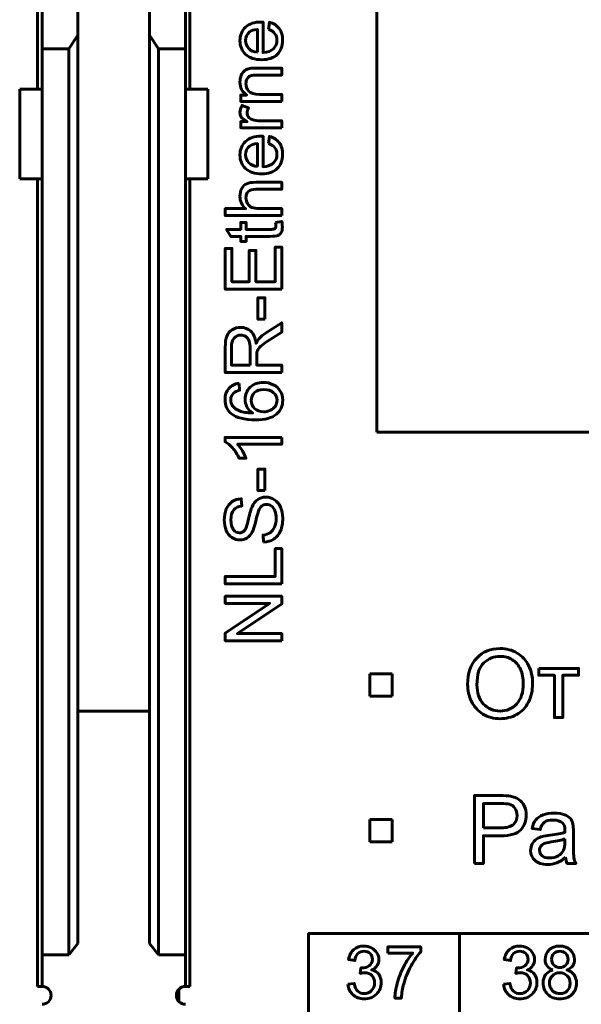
# Model space of a CAD drawing. Header units: millimetres. Extents: x -13 to 39, y -19 to 89.
# Tile 5 of 17: x 14 to 27, y 2 to 24. Entities that reach past the tile are written whole.
import ezdxf

# ---------------------------------------------------------------- set-up
doc = ezdxf.new("R2010")
doc.units = ezdxf.units.MM
doc.linetypes.add('K5LT_BASIC', pattern=[0])

msp = doc.modelspace()

# ---------------------------------------------------------------- linework, layer by layer
at = {"color": 150, "linetype": 'K5LT_BASIC', "lineweight": 60, "true_color": 0x0080ff}
for p, q in [((14.639, 22.438), (14.639, 47.238)), ((18.039, 22.438), (18.039, 47.238)), ((22.217, 14.783), (22.217, 31.492)), ((14.739, 23.338), (14.739, 25.262)), ((15.539, 23.645), (15.539, 25.262)), ((17.139, 23.645), (17.139, 25.262)), ((17.939, 25.262), (17.939, 23.338)), ((15.339, 23.338), (15.539, 23.645)), ((15.539, 3.373), (15.539, 23.645)), ((17.139, 23.645), (17.139, 3.373)), ((17.339, 23.338), (17.139, 23.645)), ((14.739, 22.438), (14.739, 23.338)), ((15.339, 23.338), (14.739, 23.338)), ((15.339, 3.117), (15.339, 23.338)), ((17.339, 3.117), (17.339, 23.338)), ((17.939, 23.338), (17.339, 23.338)), ((17.939, 23.338), (17.939, 22.438)), ((14.739, 22.438), (14.239, 22.438)), ((14.239, 20.438), (14.239, 22.438)), ((14.739, 22.438), (14.739, 20.438)), ((18.439, 22.438), (17.939, 22.438)), ((17.939, 22.438), (17.939, 20.438)), ((18.439, 20.438), (18.439, 22.438)), ((14.739, 20.438), (14.239, 20.438)), ((14.639, 2.412), (14.639, 20.438)), ((14.739, 3.117), (14.739, 20.438)), ((17.939, 20.438), (18.439, 20.438)), ((17.939, 3.117), (17.939, 20.438)), ((18.039, 2.412), (18.039, 20.438)), ((35.6, 14.783), (22.217, 14.783)), ((22.059, 8.888), (22.059, 9.388)), ((22.059, 9.388), (22.559, 9.388)), ((22.559, 9.388), (22.559, 8.888)), ((22.559, 8.888), (22.059, 8.888)), ((15.539, 8.557), (17.139, 8.557)), ((22.059, 6.138), (22.559, 6.138)), ((22.059, 5.638), (22.059, 6.138)), ((22.559, 6.138), (22.559, 5.638)), ((22.559, 5.638), (22.059, 5.638)), ((24.058, 3.591), (24.058, -1.562)), ((15.339, 3.117), (15.539, 3.373)), ((17.139, 3.373), (17.339, 3.117)), ((15.339, 3.117), (14.739, 3.117)), ((14.739, 2.412), (14.739, 3.117)), ((17.339, 3.117), (17.939, 3.117)), ((17.939, 2.412), (17.939, 3.117)), ((14.739, 2.412), (14.639, 2.412)), ((17.793, 2.349), (17.793, 2.076)), ((18.039, 2.412), (17.939, 2.412))]:
    msp.add_line(p, q, dxfattribs=at)
msp.add_lwpolyline([(20.69, -1.562), (34.589, -1.562), (34.589, 3.591), (20.69, 3.591)], close=True, dxfattribs=at)
for centre, start, end in [((14.739, 2.212), 270, 90), ((17.939, 2.212), 90, 270)]:
    msp.add_arc(centre, 0.2, start, end, dxfattribs=at)
for points, knots in [([(19.796, 23.772), (19.796, 23.772), (19.817, 23.932), (19.817, 23.932), (19.91, 23.907), (19.983, 23.86), (20.034, 23.792), (20.085, 23.724), (20.111, 23.637), (20.111, 23.531), (20.111, 23.397), (20.07, 23.292), (19.988, 23.213), (19.906, 23.135), (19.79, 23.096), (19.642, 23.096), (19.488, 23.096), (19.369, 23.136), (19.284, 23.215), (19.199, 23.294), (19.157, 23.396), (19.157, 23.522), (19.157, 23.644), (19.199, 23.744), (19.365, 23.899), (19.482, 23.937), (19.633, 23.937), (19.642, 23.937), (19.656, 23.937), (19.674, 23.937), (19.674, 23.937), (19.674, 23.255), (19.674, 23.255), (19.774, 23.261), (19.851, 23.289), (19.904, 23.34), (19.958, 23.391), (19.984, 23.455), (19.984, 23.531), (19.984, 23.588), (19.969, 23.636), (19.939, 23.676), (19.909, 23.716), (19.861, 23.748), (19.796, 23.772)], [0, 0, 0, 0, 0.066667, 0.066667, 0.066667, 0.133333, 0.133333, 0.133333, 0.2, 0.2, 0.2, 0.266667, 0.266667, 0.266667, 0.333333, 0.333333, 0.333333, 0.4, 0.4, 0.4, 0.466667, 0.466667, 0.466667, 0.533333, 0.533333, 0.6, 0.6, 0.6, 0.666667, 0.666667, 0.666667, 0.733333, 0.733333, 0.733333, 0.8, 0.8, 0.8, 0.866667, 0.866667, 0.866667, 0.933333, 0.933333, 0.933333, 1, 1, 1, 1]), ([(19.547, 23.264), (19.547, 23.264), (19.547, 23.773), (19.547, 23.773), (19.47, 23.767), (19.412, 23.747), (19.374, 23.715), (19.314, 23.666), (19.284, 23.602), (19.284, 23.523), (19.284, 23.452), (19.308, 23.392), (19.356, 23.344), (19.403, 23.296), (19.467, 23.269), (19.547, 23.264)], [0, 0, 0, 0, 0.2, 0.2, 0.2, 0.4, 0.4, 0.4, 0.6, 0.6, 0.6, 0.8, 0.8, 0.8, 1, 1, 1, 1]), ([(20.092, 22.166), (20.092, 22.166), (19.176, 22.166), (19.176, 22.166), (19.176, 22.306), (19.176, 22.306), (19.306, 22.306), (19.306, 22.306), (19.207, 22.373), (19.157, 22.47), (19.157, 22.596), (19.157, 22.652), (19.167, 22.702), (19.206, 22.795), (19.233, 22.829), (19.265, 22.852), (19.297, 22.875), (19.335, 22.891), (19.379, 22.9), (19.408, 22.906), (19.458, 22.909), (19.53, 22.909), (19.53, 22.909), (20.092, 22.909), (20.092, 22.909), (20.092, 22.754), (20.092, 22.754), (19.536, 22.754), (19.536, 22.754), (19.473, 22.754), (19.425, 22.748), (19.394, 22.736), (19.363, 22.724), (19.338, 22.702), (19.319, 22.672), (19.301, 22.641), (19.291, 22.605), (19.291, 22.564), (19.291, 22.498), (19.312, 22.441), (19.354, 22.393), (19.396, 22.345), (19.475, 22.321), (19.592, 22.321), (19.592, 22.321), (20.092, 22.321), (20.092, 22.321), (20.092, 22.166), (20.092, 22.166)], [0, 0, 0, 0, 0.055556, 0.055556, 0.111111, 0.111111, 0.166667, 0.166667, 0.166667, 0.222222, 0.222222, 0.222222, 0.277778, 0.277778, 0.333333, 0.333333, 0.333333, 0.388889, 0.388889, 0.388889, 0.444444, 0.444444, 0.444444, 0.5, 0.5, 0.555556, 0.555556, 0.611111, 0.611111, 0.611111, 0.666667, 0.666667, 0.666667, 0.722222, 0.722222, 0.722222, 0.777778, 0.777778, 0.777778, 0.833333, 0.833333, 0.833333, 0.888889, 0.888889, 0.888889, 0.944444, 0.944444, 1, 1, 1, 1]), ([(20.092, 21.577), (20.092, 21.577), (19.176, 21.577), (19.176, 21.577), (19.176, 21.716), (19.176, 21.716), (19.317, 21.716), (19.317, 21.716), (19.252, 21.752), (19.209, 21.785), (19.188, 21.815), (19.167, 21.846), (19.157, 21.879), (19.157, 21.915), (19.157, 21.967), (19.174, 22.02), (19.206, 22.075), (19.206, 22.075), (19.349, 22.019), (19.349, 22.019), (19.328, 21.982), (19.318, 21.944), (19.318, 21.906), (19.318, 21.873), (19.328, 21.842), (19.348, 21.816), (19.368, 21.789), (19.397, 21.77), (19.433, 21.758), (19.488, 21.741), (19.548, 21.732), (19.614, 21.732), (19.614, 21.732), (20.092, 21.732), (20.092, 21.732), (20.092, 21.577), (20.092, 21.577)], [0, 0, 0, 0, 0.076923, 0.076923, 0.153846, 0.153846, 0.230769, 0.230769, 0.230769, 0.307692, 0.307692, 0.307692, 0.384615, 0.384615, 0.384615, 0.461538, 0.461538, 0.461538, 0.538462, 0.538462, 0.538462, 0.615385, 0.615385, 0.615385, 0.692308, 0.692308, 0.692308, 0.769231, 0.769231, 0.769231, 0.846154, 0.846154, 0.846154, 0.923077, 0.923077, 1, 1, 1, 1]), ([(19.796, 21.222), (19.796, 21.222), (19.817, 21.383), (19.817, 21.383), (19.91, 21.358), (19.983, 21.311), (20.034, 21.243), (20.085, 21.175), (20.111, 21.088), (20.111, 20.982), (20.111, 20.848), (20.07, 20.742), (19.988, 20.664), (19.906, 20.586), (19.79, 20.547), (19.642, 20.547), (19.488, 20.547), (19.369, 20.586), (19.284, 20.665), (19.199, 20.744), (19.157, 20.847), (19.157, 20.973), (19.157, 21.095), (19.199, 21.195), (19.365, 21.349), (19.482, 21.388), (19.633, 21.388), (19.642, 21.388), (19.656, 21.388), (19.674, 21.387), (19.674, 21.387), (19.674, 20.705), (19.674, 20.705), (19.774, 20.711), (19.851, 20.74), (19.904, 20.791), (19.958, 20.842), (19.984, 20.905), (19.984, 20.982), (19.984, 21.038), (19.969, 21.087), (19.939, 21.127), (19.909, 21.167), (19.861, 21.199), (19.796, 21.222)], [0, 0, 0, 0, 0.066667, 0.066667, 0.066667, 0.133333, 0.133333, 0.133333, 0.2, 0.2, 0.2, 0.266667, 0.266667, 0.266667, 0.333333, 0.333333, 0.333333, 0.4, 0.4, 0.4, 0.466667, 0.466667, 0.466667, 0.533333, 0.533333, 0.6, 0.6, 0.6, 0.666667, 0.666667, 0.666667, 0.733333, 0.733333, 0.733333, 0.8, 0.8, 0.8, 0.866667, 0.866667, 0.866667, 0.933333, 0.933333, 0.933333, 1, 1, 1, 1]), ([(19.547, 20.714), (19.547, 20.714), (19.547, 21.224), (19.547, 21.224), (19.47, 21.217), (19.412, 21.198), (19.374, 21.166), (19.314, 21.116), (19.284, 21.052), (19.284, 20.974), (19.284, 20.903), (19.308, 20.843), (19.356, 20.795), (19.403, 20.746), (19.467, 20.72), (19.547, 20.714)], [0, 0, 0, 0, 0.2, 0.2, 0.2, 0.4, 0.4, 0.4, 0.6, 0.6, 0.6, 0.8, 0.8, 0.8, 1, 1, 1, 1]), ([(20.092, 19.617), (20.092, 19.617), (18.829, 19.617), (18.829, 19.617), (18.829, 19.772), (18.829, 19.772), (19.283, 19.772), (19.283, 19.772), (19.199, 19.844), (19.157, 19.935), (19.157, 20.045), (19.157, 20.112), (19.17, 20.171), (19.197, 20.221), (19.224, 20.27), (19.261, 20.306), (19.308, 20.327), (19.355, 20.349), (19.423, 20.359), (19.513, 20.359), (19.513, 20.359), (20.092, 20.359), (20.092, 20.359), (20.092, 20.204), (20.092, 20.204), (19.513, 20.204), (19.513, 20.204), (19.436, 20.204), (19.379, 20.187), (19.344, 20.154), (19.309, 20.121), (19.291, 20.074), (19.291, 20.013), (19.291, 19.967), (19.303, 19.924), (19.327, 19.884), (19.351, 19.844), (19.383, 19.815), (19.424, 19.798), (19.464, 19.781), (19.52, 19.772), (19.592, 19.772), (19.592, 19.772), (20.092, 19.772), (20.092, 19.772), (20.092, 19.617), (20.092, 19.617)], [0, 0, 0, 0, 0.058824, 0.058824, 0.117647, 0.117647, 0.176471, 0.176471, 0.176471, 0.235294, 0.235294, 0.235294, 0.294118, 0.294118, 0.294118, 0.352941, 0.352941, 0.352941, 0.411765, 0.411765, 0.411765, 0.470588, 0.470588, 0.529412, 0.529412, 0.588235, 0.588235, 0.588235, 0.647059, 0.647059, 0.647059, 0.705882, 0.705882, 0.705882, 0.764706, 0.764706, 0.764706, 0.823529, 0.823529, 0.823529, 0.882353, 0.882353, 0.882353, 0.941176, 0.941176, 1, 1, 1, 1]), ([(19.953, 19.464), (19.953, 19.464), (20.09, 19.485), (20.09, 19.485), (20.1, 19.441), (20.104, 19.402), (20.104, 19.368), (20.104, 19.312), (20.095, 19.268), (20.078, 19.237), (20.06, 19.206), (20.036, 19.185), (20.007, 19.172), (19.978, 19.159), (19.917, 19.153), (19.824, 19.153), (19.824, 19.153), (19.296, 19.153), (19.296, 19.153), (19.296, 19.039), (19.296, 19.039), (19.176, 19.039), (19.176, 19.039), (19.176, 19.153), (19.176, 19.153), (18.95, 19.153), (18.95, 19.153), (18.857, 19.308), (18.857, 19.308), (19.176, 19.308), (19.176, 19.308), (19.176, 19.464), (19.176, 19.464), (19.296, 19.464), (19.296, 19.464), (19.296, 19.308), (19.296, 19.308), (19.833, 19.308), (19.833, 19.308), (19.877, 19.308), (19.906, 19.311), (19.918, 19.317), (19.931, 19.322), (19.941, 19.331), (19.948, 19.343), (19.956, 19.355), (19.96, 19.373), (19.96, 19.396), (19.96, 19.413), (19.958, 19.436), (19.953, 19.464)], [0, 0, 0, 0, 0.05, 0.05, 0.05, 0.1, 0.1, 0.1, 0.15, 0.15, 0.15, 0.2, 0.2, 0.2, 0.25, 0.25, 0.25, 0.3, 0.3, 0.35, 0.35, 0.4, 0.4, 0.45, 0.45, 0.5, 0.5, 0.55, 0.55, 0.6, 0.6, 0.65, 0.65, 0.7, 0.7, 0.75, 0.75, 0.8, 0.8, 0.8, 0.85, 0.85, 0.85, 0.9, 0.9, 0.9, 0.95, 0.95, 0.95, 1, 1, 1, 1]), ([(20.092, 17.973), (20.092, 17.973), (18.829, 17.973), (18.829, 17.973), (18.829, 18.885), (18.829, 18.885), (18.977, 18.885), (18.977, 18.885), (18.977, 18.141), (18.977, 18.141), (19.365, 18.141), (19.365, 18.141), (19.365, 18.838), (19.365, 18.838), (19.513, 18.838), (19.513, 18.838), (19.513, 18.141), (19.513, 18.141), (19.944, 18.141), (19.944, 18.141), (19.944, 18.915), (19.944, 18.915), (20.092, 18.915), (20.092, 18.915), (20.092, 17.973), (20.092, 17.973)], [0, 0, 0, 0, 0.083333, 0.083333, 0.166667, 0.166667, 0.25, 0.25, 0.333333, 0.333333, 0.416667, 0.416667, 0.5, 0.5, 0.583333, 0.583333, 0.666667, 0.666667, 0.75, 0.75, 0.833333, 0.833333, 0.916667, 0.916667, 1, 1, 1, 1]), ([(19.713, 17.301), (19.713, 17.301), (19.557, 17.301), (19.557, 17.301), (19.557, 17.781), (19.557, 17.781), (19.713, 17.781), (19.713, 17.781), (19.713, 17.301), (19.713, 17.301)], [0, 0, 0, 0, 0.25, 0.25, 0.5, 0.5, 0.75, 0.75, 1, 1, 1, 1]), ([(20.092, 16.112), (20.092, 16.112), (18.829, 16.112), (18.829, 16.112), (18.829, 16.672), (18.829, 16.672), (18.829, 16.784), (18.84, 16.87), (18.863, 16.928), (18.886, 16.987), (18.926, 17.034), (18.983, 17.069), (19.041, 17.104), (19.104, 17.121), (19.173, 17.121), (19.263, 17.121), (19.338, 17.092), (19.4, 17.034), (19.461, 16.976), (19.5, 16.887), (19.517, 16.766), (19.538, 16.81), (19.559, 16.843), (19.58, 16.866), (19.625, 16.915), (19.681, 16.961), (19.748, 17.005), (19.748, 17.005), (20.092, 17.223), (20.092, 17.223), (20.092, 17.014), (20.092, 17.014), (19.829, 16.847), (19.829, 16.847), (19.753, 16.799), (19.695, 16.758), (19.655, 16.727), (19.615, 16.695), (19.587, 16.667), (19.57, 16.642), (19.555, 16.617), (19.543, 16.592), (19.537, 16.566), (19.533, 16.547), (19.531, 16.516), (19.531, 16.473), (19.531, 16.473), (19.531, 16.28), (19.531, 16.28), (20.092, 16.28), (20.092, 16.28), (20.092, 16.112), (20.092, 16.112)], [0, 0, 0, 0, 0.052632, 0.052632, 0.105263, 0.105263, 0.105263, 0.157895, 0.157895, 0.157895, 0.210526, 0.210526, 0.210526, 0.263158, 0.263158, 0.263158, 0.315789, 0.315789, 0.315789, 0.368421, 0.368421, 0.368421, 0.421053, 0.421053, 0.421053, 0.473684, 0.473684, 0.473684, 0.526316, 0.526316, 0.578947, 0.578947, 0.631579, 0.631579, 0.631579, 0.684211, 0.684211, 0.684211, 0.736842, 0.736842, 0.736842, 0.789474, 0.789474, 0.789474, 0.842105, 0.842105, 0.842105, 0.894737, 0.894737, 0.947368, 0.947368, 1, 1, 1, 1]), ([(19.386, 16.28), (19.386, 16.28), (19.386, 16.638), (19.386, 16.638), (19.386, 16.715), (19.378, 16.774), (19.363, 16.817), (19.347, 16.86), (19.322, 16.893), (19.287, 16.915), (19.252, 16.937), (19.214, 16.948), (19.174, 16.948), (19.114, 16.948), (19.064, 16.927), (19.026, 16.883), (18.987, 16.84), (18.968, 16.772), (18.968, 16.679), (18.968, 16.679), (18.968, 16.28), (18.968, 16.28), (19.386, 16.28), (19.386, 16.28)], [0, 0, 0, 0, 0.125, 0.125, 0.125, 0.25, 0.25, 0.25, 0.375, 0.375, 0.375, 0.5, 0.5, 0.5, 0.625, 0.625, 0.625, 0.75, 0.75, 0.75, 0.875, 0.875, 1, 1, 1, 1]), ([(19.138, 15.872), (19.138, 15.872), (19.15, 15.718), (19.15, 15.718), (19.089, 15.705), (19.045, 15.685), (19.017, 15.659), (18.973, 15.617), (18.951, 15.565), (18.951, 15.503), (18.951, 15.454), (18.965, 15.41), (18.992, 15.372), (19.028, 15.323), (19.079, 15.285), (19.148, 15.256), (19.216, 15.228), (19.313, 15.213), (19.44, 15.212), (19.383, 15.249), (19.341, 15.295), (19.313, 15.349), (19.286, 15.404), (19.272, 15.46), (19.272, 15.519), (19.272, 15.623), (19.31, 15.711), (19.386, 15.784), (19.462, 15.857), (19.56, 15.893), (19.681, 15.893), (19.761, 15.893), (19.834, 15.876), (19.902, 15.842), (19.971, 15.807), (20.023, 15.761), (20.059, 15.701), (20.095, 15.641), (20.113, 15.573), (20.113, 15.497), (20.113, 15.368), (20.065, 15.263), (19.971, 15.181), (19.876, 15.1), (19.719, 15.059), (19.501, 15.059), (19.257, 15.059), (19.079, 15.104), (18.968, 15.194), (18.872, 15.273), (18.824, 15.379), (18.824, 15.513), (18.824, 15.612), (18.852, 15.694), (18.907, 15.757), (18.963, 15.821), (19.039, 15.859), (19.138, 15.872)], [0, 0, 0, 0, 0.052632, 0.052632, 0.052632, 0.105263, 0.105263, 0.105263, 0.157895, 0.157895, 0.157895, 0.210526, 0.210526, 0.210526, 0.263158, 0.263158, 0.263158, 0.315789, 0.315789, 0.315789, 0.368421, 0.368421, 0.368421, 0.421053, 0.421053, 0.421053, 0.473684, 0.473684, 0.473684, 0.526316, 0.526316, 0.526316, 0.578947, 0.578947, 0.578947, 0.631579, 0.631579, 0.631579, 0.684211, 0.684211, 0.684211, 0.736842, 0.736842, 0.736842, 0.789474, 0.789474, 0.789474, 0.842105, 0.842105, 0.842105, 0.894737, 0.894737, 0.894737, 0.947368, 0.947368, 0.947368, 1, 1, 1, 1]), ([(19.683, 15.237), (19.736, 15.237), (19.787, 15.248), (19.836, 15.271), (19.885, 15.294), (19.922, 15.325), (19.948, 15.366), (19.973, 15.406), (19.986, 15.449), (19.986, 15.495), (19.986, 15.561), (19.96, 15.617), (19.907, 15.664), (19.854, 15.711), (19.782, 15.734), (19.691, 15.734), (19.604, 15.734), (19.535, 15.711), (19.485, 15.665), (19.435, 15.619), (19.409, 15.56), (19.409, 15.488), (19.409, 15.419), (19.435, 15.359), (19.485, 15.31), (19.535, 15.261), (19.601, 15.237), (19.683, 15.237)], [0, 0, 0, 0, 0.111111, 0.111111, 0.111111, 0.222222, 0.222222, 0.222222, 0.333333, 0.333333, 0.333333, 0.444444, 0.444444, 0.444444, 0.555556, 0.555556, 0.555556, 0.666667, 0.666667, 0.666667, 0.777778, 0.777778, 0.777778, 0.888889, 0.888889, 0.888889, 1, 1, 1, 1]), ([(20.092, 14.667), (20.092, 14.667), (20.092, 14.512), (20.092, 14.512), (19.104, 14.512), (19.104, 14.512), (19.139, 14.474), (19.175, 14.425), (19.211, 14.365), (19.246, 14.304), (19.273, 14.249), (19.291, 14.201), (19.291, 14.201), (19.141, 14.201), (19.141, 14.201), (19.1, 14.288), (19.051, 14.364), (18.992, 14.429), (18.935, 14.494), (18.878, 14.54), (18.824, 14.567), (18.824, 14.567), (18.824, 14.667), (18.824, 14.667), (20.092, 14.667), (20.092, 14.667)], [0, 0, 0, 0, 0.111111, 0.111111, 0.222222, 0.222222, 0.222222, 0.333333, 0.333333, 0.333333, 0.444444, 0.444444, 0.444444, 0.555556, 0.555556, 0.555556, 0.666667, 0.666667, 0.666667, 0.777778, 0.777778, 0.777778, 0.888889, 0.888889, 1, 1, 1, 1]), ([(19.713, 13.478), (19.713, 13.478), (19.557, 13.478), (19.557, 13.478), (19.557, 13.958), (19.557, 13.958), (19.713, 13.958), (19.713, 13.958), (19.713, 13.478), (19.713, 13.478)], [0, 0, 0, 0, 0.25, 0.25, 0.5, 0.5, 0.75, 0.75, 1, 1, 1, 1]), ([(19.686, 12.328), (19.686, 12.328), (19.672, 12.485), (19.672, 12.485), (19.736, 12.492), (19.788, 12.51), (19.829, 12.537), (19.869, 12.564), (19.902, 12.607), (19.927, 12.664), (19.952, 12.721), (19.965, 12.786), (19.965, 12.858), (19.965, 12.921), (19.956, 12.978), (19.917, 13.075), (19.891, 13.111), (19.825, 13.159), (19.789, 13.171), (19.75, 13.171), (19.71, 13.171), (19.676, 13.16), (19.646, 13.137), (19.617, 13.114), (19.592, 13.076), (19.572, 13.023), (19.559, 12.989), (19.538, 12.914), (19.483, 12.682), (19.456, 12.601), (19.432, 12.554), (19.4, 12.494), (19.361, 12.449), (19.314, 12.42), (19.267, 12.39), (19.214, 12.376), (19.156, 12.376), (19.092, 12.376), (19.033, 12.394), (18.977, 12.43), (18.922, 12.466), (18.88, 12.519), (18.851, 12.588), (18.822, 12.658), (18.808, 12.735), (18.808, 12.82), (18.808, 12.914), (18.823, 12.996), (18.853, 13.068), (18.883, 13.139), (18.927, 13.194), (18.986, 13.232), (19.045, 13.271), (19.111, 13.292), (19.185, 13.295), (19.185, 13.295), (19.198, 13.134), (19.198, 13.134), (19.118, 13.125), (19.058, 13.096), (19.017, 13.047), (18.976, 12.997), (18.956, 12.923), (18.956, 12.826), (18.956, 12.725), (18.975, 12.652), (19.012, 12.605), (19.049, 12.559), (19.093, 12.536), (19.146, 12.536), (19.191, 12.536), (19.228, 12.552), (19.258, 12.585), (19.287, 12.617), (19.317, 12.701), (19.348, 12.837), (19.378, 12.973), (19.405, 13.066), (19.428, 13.117), (19.462, 13.19), (19.505, 13.244), (19.557, 13.279), (19.608, 13.314), (19.668, 13.332), (19.736, 13.332), (19.803, 13.332), (19.866, 13.312), (19.985, 13.235), (20.031, 13.18), (20.064, 13.108), (20.097, 13.036), (20.113, 12.956), (20.113, 12.865), (20.113, 12.751), (20.096, 12.656), (20.063, 12.579), (20.03, 12.501), (19.98, 12.441), (19.913, 12.397), (19.846, 12.353), (19.771, 12.33), (19.686, 12.328)], [0, 0, 0, 0, 0.028571, 0.028571, 0.028571, 0.057143, 0.057143, 0.057143, 0.085714, 0.085714, 0.085714, 0.114286, 0.114286, 0.114286, 0.142857, 0.142857, 0.171429, 0.171429, 0.2, 0.2, 0.2, 0.228571, 0.228571, 0.228571, 0.257143, 0.257143, 0.257143, 0.285714, 0.285714, 0.314286, 0.314286, 0.314286, 0.342857, 0.342857, 0.342857, 0.371429, 0.371429, 0.371429, 0.4, 0.4, 0.4, 0.428571, 0.428571, 0.428571, 0.457143, 0.457143, 0.457143, 0.485714, 0.485714, 0.485714, 0.514286, 0.514286, 0.514286, 0.542857, 0.542857, 0.542857, 0.571429, 0.571429, 0.571429, 0.6, 0.6, 0.6, 0.628571, 0.628571, 0.628571, 0.657143, 0.657143, 0.657143, 0.685714, 0.685714, 0.685714, 0.714286, 0.714286, 0.714286, 0.742857, 0.742857, 0.742857, 0.771429, 0.771429, 0.771429, 0.8, 0.8, 0.8, 0.828571, 0.828571, 0.828571, 0.857143, 0.857143, 0.885714, 0.885714, 0.885714, 0.914286, 0.914286, 0.914286, 0.942857, 0.942857, 0.942857, 0.971429, 0.971429, 0.971429, 1, 1, 1, 1]), ([(20.092, 11.395), (20.092, 11.395), (18.829, 11.395), (18.829, 11.395), (18.829, 11.562), (18.829, 11.562), (19.944, 11.562), (19.944, 11.562), (19.944, 12.183), (19.944, 12.183), (20.092, 12.183), (20.092, 12.183), (20.092, 11.395), (20.092, 11.395)], [0, 0, 0, 0, 0.166667, 0.166667, 0.333333, 0.333333, 0.5, 0.5, 0.666667, 0.666667, 0.833333, 0.833333, 1, 1, 1, 1]), ([(20.092, 10.126), (20.092, 10.126), (18.829, 10.126), (18.829, 10.126), (18.829, 10.298), (18.829, 10.298), (19.82, 10.96), (19.82, 10.96), (18.829, 10.96), (18.829, 10.96), (18.829, 11.121), (18.829, 11.121), (20.092, 11.121), (20.092, 11.121), (20.092, 10.949), (20.092, 10.949), (19.101, 10.287), (19.101, 10.287), (20.092, 10.287), (20.092, 10.287), (20.092, 10.126), (20.092, 10.126)], [0, 0, 0, 0, 0.1, 0.1, 0.2, 0.2, 0.3, 0.3, 0.4, 0.4, 0.5, 0.5, 0.6, 0.6, 0.7, 0.7, 0.8, 0.8, 0.9, 0.9, 1, 1, 1, 1]), ([(24.242, 9.15), (24.242, 9.401), (24.309, 9.598), (24.445, 9.74), (24.58, 9.882), (24.754, 9.953), (24.968, 9.953), (25.108, 9.953), (25.234, 9.919), (25.346, 9.853), (25.459, 9.786), (25.544, 9.693), (25.603, 9.573), (25.662, 9.454), (25.692, 9.319), (25.692, 9.167), (25.692, 9.014), (25.661, 8.876), (25.599, 8.755), (25.536, 8.634), (25.449, 8.542), (25.335, 8.48), (25.221, 8.418), (25.098, 8.387), (24.967, 8.387), (24.824, 8.387), (24.696, 8.421), (24.584, 8.49), (24.472, 8.559), (24.386, 8.653), (24.329, 8.772), (24.271, 8.891), (24.242, 9.017), (24.242, 9.15)], [0, 0, 0, 0, 0.090909, 0.090909, 0.090909, 0.181818, 0.181818, 0.181818, 0.272727, 0.272727, 0.272727, 0.363636, 0.363636, 0.363636, 0.454545, 0.454545, 0.454545, 0.545455, 0.545455, 0.545455, 0.636364, 0.636364, 0.636364, 0.727273, 0.727273, 0.727273, 0.818182, 0.818182, 0.818182, 0.909091, 0.909091, 0.909091, 1, 1, 1, 1]), ([(24.449, 9.146), (24.449, 8.964), (24.498, 8.82), (24.596, 8.715), (24.694, 8.611), (24.817, 8.558), (24.966, 8.558), (25.117, 8.558), (25.24, 8.611), (25.338, 8.717), (25.436, 8.823), (25.484, 8.973), (25.484, 9.168), (25.484, 9.291), (25.463, 9.398), (25.422, 9.49), (25.38, 9.582), (25.319, 9.653), (25.239, 9.703), (25.159, 9.754), (25.069, 9.779), (24.969, 9.779), (24.827, 9.779), (24.705, 9.731), (24.603, 9.633), (24.5, 9.536), (24.449, 9.374), (24.449, 9.146)], [0, 0, 0, 0, 0.111111, 0.111111, 0.111111, 0.222222, 0.222222, 0.222222, 0.333333, 0.333333, 0.333333, 0.444444, 0.444444, 0.444444, 0.555556, 0.555556, 0.555556, 0.666667, 0.666667, 0.666667, 0.777778, 0.777778, 0.777778, 0.888889, 0.888889, 0.888889, 1, 1, 1, 1]), ([(25.829, 9.511), (25.829, 9.511), (26.718, 9.511), (26.718, 9.511), (26.718, 9.356), (26.718, 9.356), (26.367, 9.356), (26.367, 9.356), (26.367, 8.412), (26.367, 8.412), (26.18, 8.412), (26.18, 8.412), (26.18, 9.356), (26.18, 9.356), (25.829, 9.356), (25.829, 9.356), (25.829, 9.511), (25.829, 9.511)], [0, 0, 0, 0, 0.125, 0.125, 0.25, 0.25, 0.375, 0.375, 0.5, 0.5, 0.625, 0.625, 0.75, 0.75, 0.875, 0.875, 1, 1, 1, 1]), ([(24.393, 5.156), (24.393, 5.156), (24.393, 6.671), (24.393, 6.671), (24.966, 6.671), (24.966, 6.671), (25.066, 6.671), (25.143, 6.666), (25.196, 6.657), (25.271, 6.644), (25.333, 6.621), (25.384, 6.586), (25.434, 6.551), (25.475, 6.503), (25.505, 6.44), (25.536, 6.378), (25.551, 6.309), (25.551, 6.234), (25.551, 6.105), (25.51, 5.996), (25.428, 5.907), (25.346, 5.818), (25.198, 5.774), (24.983, 5.774), (24.983, 5.774), (24.594, 5.774), (24.594, 5.774), (24.594, 5.156), (24.594, 5.156), (24.393, 5.156), (24.393, 5.156)], [0, 0, 0, 0, 0.090909, 0.090909, 0.181818, 0.181818, 0.181818, 0.272727, 0.272727, 0.272727, 0.363636, 0.363636, 0.363636, 0.454545, 0.454545, 0.454545, 0.545455, 0.545455, 0.545455, 0.636364, 0.636364, 0.636364, 0.727273, 0.727273, 0.727273, 0.818182, 0.818182, 0.909091, 0.909091, 1, 1, 1, 1]), ([(24.594, 5.952), (24.594, 5.952), (24.986, 5.952), (24.986, 5.952), (25.116, 5.952), (25.208, 5.976), (25.262, 6.024), (25.317, 6.072), (25.344, 6.14), (25.344, 6.228), (25.344, 6.291), (25.328, 6.345), (25.296, 6.39), (25.264, 6.436), (25.221, 6.466), (25.169, 6.48), (25.135, 6.489), (25.073, 6.493), (24.982, 6.493), (24.982, 6.493), (24.594, 6.493), (24.594, 6.493), (24.594, 5.952), (24.594, 5.952)], [0, 0, 0, 0, 0.125, 0.125, 0.125, 0.25, 0.25, 0.25, 0.375, 0.375, 0.375, 0.5, 0.5, 0.5, 0.625, 0.625, 0.625, 0.75, 0.75, 0.75, 0.875, 0.875, 1, 1, 1, 1]), ([(26.429, 5.293), (26.36, 5.234), (26.293, 5.193), (26.23, 5.169), (26.166, 5.144), (26.097, 5.132), (26.024, 5.132), (25.903, 5.132), (25.81, 5.162), (25.746, 5.221), (25.681, 5.279), (25.648, 5.354), (25.648, 5.446), (25.648, 5.499), (25.66, 5.548), (25.685, 5.593), (25.71, 5.637), (25.742, 5.672), (25.781, 5.699), (25.821, 5.726), (25.865, 5.747), (25.915, 5.76), (25.952, 5.77), (26.007, 5.779), (26.081, 5.788), (26.231, 5.806), (26.342, 5.827), (26.413, 5.852), (26.414, 5.877), (26.414, 5.894), (26.414, 5.9), (26.414, 5.976), (26.397, 6.029), (26.361, 6.06), (26.314, 6.102), (26.243, 6.123), (26.149, 6.123), (26.061, 6.123), (25.996, 6.107), (25.955, 6.077), (25.913, 6.046), (25.882, 5.992), (25.862, 5.913), (25.862, 5.913), (25.68, 5.939), (25.68, 5.939), (25.696, 6.017), (25.724, 6.08), (25.762, 6.128), (25.8, 6.176), (25.855, 6.213), (25.927, 6.239), (25.998, 6.264), (26.082, 6.278), (26.177, 6.278), (26.27, 6.278), (26.347, 6.267), (26.406, 6.244), (26.464, 6.222), (26.508, 6.195), (26.535, 6.161), (26.563, 6.128), (26.582, 6.085), (26.594, 6.034), (26.6, 6.002), (26.603, 5.945), (26.603, 5.863), (26.603, 5.863), (26.603, 5.616), (26.603, 5.616), (26.603, 5.444), (26.607, 5.335), (26.614, 5.288), (26.622, 5.242), (26.637, 5.198), (26.66, 5.156), (26.66, 5.156), (26.465, 5.156), (26.465, 5.156), (26.446, 5.195), (26.435, 5.241), (26.429, 5.293)], [0, 0, 0, 0, 0.037037, 0.037037, 0.037037, 0.074074, 0.074074, 0.074074, 0.111111, 0.111111, 0.111111, 0.148148, 0.148148, 0.148148, 0.185185, 0.185185, 0.185185, 0.222222, 0.222222, 0.222222, 0.259259, 0.259259, 0.259259, 0.296296, 0.296296, 0.296296, 0.333333, 0.333333, 0.333333, 0.37037, 0.37037, 0.37037, 0.407407, 0.407407, 0.407407, 0.444444, 0.444444, 0.444444, 0.481481, 0.481481, 0.481481, 0.518519, 0.518519, 0.518519, 0.555556, 0.555556, 0.555556, 0.592593, 0.592593, 0.592593, 0.62963, 0.62963, 0.62963, 0.666667, 0.666667, 0.666667, 0.703704, 0.703704, 0.703704, 0.740741, 0.740741, 0.740741, 0.777778, 0.777778, 0.777778, 0.814815, 0.814815, 0.814815, 0.851852, 0.851852, 0.851852, 0.888889, 0.888889, 0.888889, 0.925926, 0.925926, 0.925926, 0.962963, 0.962963, 0.962963, 1, 1, 1, 1]), ([(26.414, 5.706), (26.347, 5.678), (26.245, 5.655), (26.11, 5.636), (26.033, 5.625), (25.978, 5.613), (25.947, 5.599), (25.915, 5.585), (25.891, 5.565), (25.873, 5.539), (25.856, 5.513), (25.847, 5.483), (25.847, 5.451), (25.847, 5.402), (25.866, 5.361), (25.904, 5.328), (25.941, 5.295), (25.996, 5.278), (26.069, 5.278), (26.14, 5.278), (26.204, 5.294), (26.26, 5.325), (26.316, 5.356), (26.357, 5.399), (26.383, 5.453), (26.403, 5.495), (26.413, 5.557), (26.413, 5.638), (26.413, 5.638), (26.414, 5.706), (26.414, 5.706)], [0, 0, 0, 0, 0.1, 0.1, 0.1, 0.2, 0.2, 0.2, 0.3, 0.3, 0.3, 0.4, 0.4, 0.4, 0.5, 0.5, 0.5, 0.6, 0.6, 0.6, 0.7, 0.7, 0.7, 0.8, 0.8, 0.8, 0.9, 0.9, 0.9, 1, 1, 1, 1]), ([(21.569, 2.459), (21.569, 2.459), (21.708, 2.479), (21.708, 2.479), (21.724, 2.398), (21.751, 2.34), (21.79, 2.305), (21.828, 2.269), (21.875, 2.251), (21.931, 2.251), (21.997, 2.251), (22.053, 2.274), (22.098, 2.321), (22.143, 2.367), (22.165, 2.424), (22.165, 2.492), (22.165, 2.557), (22.144, 2.611), (22.102, 2.654), (22.061, 2.696), (22.008, 2.717), (21.943, 2.717), (21.916, 2.717), (21.883, 2.712), (21.844, 2.701), (21.844, 2.701), (21.86, 2.825), (21.86, 2.825), (21.869, 2.824), (21.877, 2.824), (21.882, 2.824), (21.942, 2.824), (21.995, 2.84), (22.043, 2.871), (22.091, 2.902), (22.115, 2.951), (22.115, 3.016), (22.115, 3.068), (22.097, 3.111), (22.062, 3.145), (22.028, 3.179), (21.983, 3.196), (21.928, 3.196), (21.874, 3.196), (21.829, 3.179), (21.792, 3.144), (21.756, 3.109), (21.733, 3.056), (21.723, 2.987), (21.723, 2.987), (21.583, 3.012), (21.583, 3.012), (21.6, 3.107), (21.639, 3.181), (21.699, 3.234), (21.76, 3.286), (21.835, 3.312), (21.925, 3.312), (21.987, 3.312), (22.044, 3.299), (22.096, 3.272), (22.149, 3.245), (22.188, 3.208), (22.216, 3.161), (22.244, 3.115), (22.258, 3.065), (22.258, 3.013), (22.258, 2.963), (22.244, 2.918), (22.218, 2.877), (22.192, 2.836), (22.152, 2.804), (22.101, 2.78), (22.168, 2.764), (22.22, 2.731), (22.258, 2.682), (22.295, 2.632), (22.313, 2.57), (22.313, 2.495), (22.313, 2.395), (22.277, 2.309), (22.205, 2.239), (22.132, 2.169), (22.041, 2.134), (21.93, 2.134), (21.83, 2.134), (21.747, 2.164), (21.682, 2.225), (21.615, 2.285), (21.578, 2.363), (21.569, 2.459)], [0, 0, 0, 0, 0.033333, 0.033333, 0.033333, 0.066667, 0.066667, 0.066667, 0.1, 0.1, 0.1, 0.133333, 0.133333, 0.133333, 0.166667, 0.166667, 0.166667, 0.2, 0.2, 0.2, 0.233333, 0.233333, 0.233333, 0.266667, 0.266667, 0.266667, 0.3, 0.3, 0.3, 0.333333, 0.333333, 0.333333, 0.366667, 0.366667, 0.366667, 0.4, 0.4, 0.4, 0.433333, 0.433333, 0.433333, 0.466667, 0.466667, 0.466667, 0.5, 0.5, 0.5, 0.533333, 0.533333, 0.533333, 0.566667, 0.566667, 0.566667, 0.6, 0.6, 0.6, 0.633333, 0.633333, 0.633333, 0.666667, 0.666667, 0.666667, 0.7, 0.7, 0.7, 0.733333, 0.733333, 0.733333, 0.766667, 0.766667, 0.766667, 0.8, 0.8, 0.8, 0.833333, 0.833333, 0.833333, 0.866667, 0.866667, 0.866667, 0.9, 0.9, 0.9, 0.933333, 0.933333, 0.933333, 0.966667, 0.966667, 0.966667, 1, 1, 1, 1]), ([(25.045, 2.459), (25.045, 2.459), (25.185, 2.479), (25.185, 2.479), (25.201, 2.398), (25.228, 2.34), (25.266, 2.305), (25.305, 2.269), (25.352, 2.251), (25.408, 2.251), (25.474, 2.251), (25.53, 2.274), (25.575, 2.321), (25.62, 2.367), (25.642, 2.424), (25.642, 2.492), (25.642, 2.557), (25.621, 2.611), (25.579, 2.654), (25.537, 2.696), (25.484, 2.717), (25.419, 2.717), (25.393, 2.717), (25.36, 2.712), (25.321, 2.701), (25.321, 2.701), (25.336, 2.825), (25.336, 2.825), (25.346, 2.824), (25.353, 2.824), (25.359, 2.824), (25.419, 2.824), (25.472, 2.84), (25.52, 2.871), (25.568, 2.902), (25.591, 2.951), (25.591, 3.016), (25.591, 3.068), (25.574, 3.111), (25.539, 3.145), (25.505, 3.179), (25.46, 3.196), (25.405, 3.196), (25.351, 3.196), (25.305, 3.179), (25.269, 3.144), (25.233, 3.109), (25.21, 3.056), (25.199, 2.987), (25.199, 2.987), (25.06, 3.012), (25.06, 3.012), (25.077, 3.107), (25.115, 3.181), (25.176, 3.234), (25.236, 3.286), (25.312, 3.312), (25.402, 3.312), (25.464, 3.312), (25.521, 3.299), (25.573, 3.272), (25.625, 3.245), (25.665, 3.208), (25.693, 3.161), (25.72, 3.115), (25.734, 3.065), (25.734, 3.013), (25.734, 2.963), (25.721, 2.918), (25.695, 2.877), (25.668, 2.836), (25.629, 2.804), (25.578, 2.78), (25.645, 2.764), (25.697, 2.731), (25.734, 2.682), (25.771, 2.632), (25.79, 2.57), (25.79, 2.495), (25.79, 2.395), (25.754, 2.309), (25.681, 2.239), (25.609, 2.169), (25.517, 2.134), (25.407, 2.134), (25.307, 2.134), (25.224, 2.164), (25.158, 2.225), (25.092, 2.285), (25.055, 2.363), (25.045, 2.459)], [0, 0, 0, 0, 0.033333, 0.033333, 0.033333, 0.066667, 0.066667, 0.066667, 0.1, 0.1, 0.1, 0.133333, 0.133333, 0.133333, 0.166667, 0.166667, 0.166667, 0.2, 0.2, 0.2, 0.233333, 0.233333, 0.233333, 0.266667, 0.266667, 0.266667, 0.3, 0.3, 0.3, 0.333333, 0.333333, 0.333333, 0.366667, 0.366667, 0.366667, 0.4, 0.4, 0.4, 0.433333, 0.433333, 0.433333, 0.466667, 0.466667, 0.466667, 0.5, 0.5, 0.5, 0.533333, 0.533333, 0.533333, 0.566667, 0.566667, 0.566667, 0.6, 0.6, 0.6, 0.633333, 0.633333, 0.633333, 0.666667, 0.666667, 0.666667, 0.7, 0.7, 0.7, 0.733333, 0.733333, 0.733333, 0.766667, 0.766667, 0.766667, 0.8, 0.8, 0.8, 0.833333, 0.833333, 0.833333, 0.866667, 0.866667, 0.866667, 0.9, 0.9, 0.9, 0.933333, 0.933333, 0.933333, 0.966667, 0.966667, 0.966667, 1, 1, 1, 1]), ([(26.143, 2.779), (26.085, 2.8), (26.042, 2.831), (26.014, 2.871), (25.987, 2.911), (25.973, 2.959), (25.973, 3.014), (25.973, 3.099), (26.002, 3.169), (26.061, 3.226), (26.121, 3.283), (26.2, 3.312), (26.299, 3.312), (26.397, 3.312), (26.477, 3.283), (26.538, 3.224), (26.598, 3.166), (26.628, 3.095), (26.628, 3.01), (26.628, 2.957), (26.614, 2.91), (26.587, 2.871), (26.559, 2.831), (26.517, 2.8), (26.461, 2.779), (26.531, 2.756), (26.583, 2.719), (26.62, 2.667), (26.656, 2.616), (26.674, 2.554), (26.674, 2.483), (26.674, 2.384), (26.64, 2.302), (26.571, 2.234), (26.502, 2.167), (26.412, 2.134), (26.3, 2.134), (26.188, 2.134), (26.098, 2.167), (26.029, 2.235), (25.961, 2.302), (25.927, 2.386), (25.927, 2.487), (25.927, 2.562), (25.945, 2.625), (25.983, 2.675), (26.02, 2.726), (26.074, 2.761), (26.143, 2.779)], [0, 0, 0, 0, 0.0625, 0.0625, 0.0625, 0.125, 0.125, 0.125, 0.1875, 0.1875, 0.1875, 0.25, 0.25, 0.25, 0.3125, 0.3125, 0.3125, 0.375, 0.375, 0.375, 0.4375, 0.4375, 0.4375, 0.5, 0.5, 0.5, 0.5625, 0.5625, 0.5625, 0.625, 0.625, 0.625, 0.6875, 0.6875, 0.6875, 0.75, 0.75, 0.75, 0.8125, 0.8125, 0.8125, 0.875, 0.875, 0.875, 0.9375, 0.9375, 0.9375, 1, 1, 1, 1]), ([(22.459, 3.157), (22.459, 3.157), (22.459, 3.293), (22.459, 3.293), (23.194, 3.293), (23.194, 3.293), (23.194, 3.183), (23.194, 3.183), (23.122, 3.105), (23.05, 3.001), (22.979, 2.871), (22.908, 2.741), (22.853, 2.608), (22.814, 2.471), (22.787, 2.374), (22.769, 2.268), (22.761, 2.153), (22.761, 2.153), (22.618, 2.153), (22.618, 2.153), (22.62, 2.244), (22.637, 2.354), (22.671, 2.482), (22.704, 2.611), (22.752, 2.736), (22.815, 2.855), (22.878, 2.975), (22.944, 3.075), (23.015, 3.157), (23.015, 3.157), (22.459, 3.157), (22.459, 3.157)], [0, 0, 0, 0, 0.090909, 0.090909, 0.181818, 0.181818, 0.272727, 0.272727, 0.272727, 0.363636, 0.363636, 0.363636, 0.454545, 0.454545, 0.454545, 0.545455, 0.545455, 0.545455, 0.636364, 0.636364, 0.636364, 0.727273, 0.727273, 0.727273, 0.818182, 0.818182, 0.818182, 0.909091, 0.909091, 0.909091, 1, 1, 1, 1]), ([(26.115, 3.02), (26.115, 2.965), (26.133, 2.92), (26.167, 2.885), (26.201, 2.851), (26.246, 2.833), (26.302, 2.833), (26.356, 2.833), (26.4, 2.851), (26.434, 2.885), (26.468, 2.919), (26.485, 2.962), (26.485, 3.011), (26.485, 3.064), (26.468, 3.107), (26.433, 3.143), (26.398, 3.178), (26.354, 3.196), (26.3, 3.196), (26.247, 3.196), (26.202, 3.179), (26.168, 3.144), (26.133, 3.109), (26.115, 3.068), (26.115, 3.02)], [0, 0, 0, 0, 0.125, 0.125, 0.125, 0.25, 0.25, 0.25, 0.375, 0.375, 0.375, 0.5, 0.5, 0.5, 0.625, 0.625, 0.625, 0.75, 0.75, 0.75, 0.875, 0.875, 0.875, 1, 1, 1, 1]), ([(26.069, 2.486), (26.069, 2.445), (26.079, 2.406), (26.097, 2.369), (26.116, 2.331), (26.144, 2.302), (26.181, 2.281), (26.219, 2.26), (26.259, 2.25), (26.301, 2.25), (26.369, 2.25), (26.424, 2.272), (26.467, 2.315), (26.51, 2.359), (26.531, 2.414), (26.531, 2.481), (26.531, 2.549), (26.509, 2.606), (26.465, 2.65), (26.42, 2.695), (26.364, 2.717), (26.297, 2.717), (26.231, 2.717), (26.177, 2.695), (26.134, 2.651), (26.091, 2.607), (26.069, 2.552), (26.069, 2.486)], [0, 0, 0, 0, 0.111111, 0.111111, 0.111111, 0.222222, 0.222222, 0.222222, 0.333333, 0.333333, 0.333333, 0.444444, 0.444444, 0.444444, 0.555556, 0.555556, 0.555556, 0.666667, 0.666667, 0.666667, 0.777778, 0.777778, 0.777778, 0.888889, 0.888889, 0.888889, 1, 1, 1, 1])]:
    msp.add_open_spline(points, degree=3, knots=knots, dxfattribs=at)

doc.saveas('drawing.dxf')
